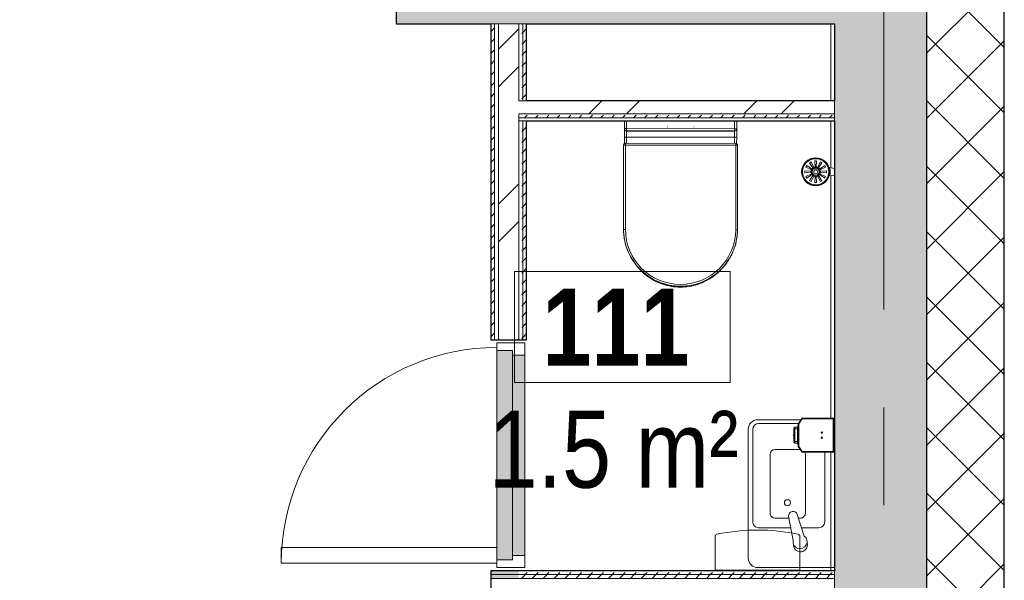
# Model space of a CAD drawing. Header units: millimetres. Extents: x -2180 to 91692, y -6418 to 21859.
# Tile 118 of 256: x 33195 to 36392, y 5367 to 7186. Entities that reach past the tile are written whole.
import ezdxf

# ---------------------------------------------------------------- set-up
doc = ezdxf.new("R2010")
doc.units = ezdxf.units.MM
doc.linetypes.add('Grid Line 1_2_', pattern=[2222.5, 1270, -317.5, 317.5, -317.5])
for name, color, linetype, lineweight in [('_Beyond_', 7, 'Continuous', 9), ('Common Edges', 7, 'Continuous', 9), ('Cut Pattern-3', 7, 'Continuous', 9), ('Doors', 7, 'Continuous', 9), ('Doors-2', 7, 'Continuous', 18), ('Generic Models', 7, 'Continuous', 9), ('Grids-1', 7, 'Grid Line 1_2_', 9), ('Plan Swing', 7, 'Continuous', 9), ('Room Tags', 7, 'Continuous', 9), ('Walls-1', 7, 'Continuous', 25)]:
    doc.layers.add(name, color=color, linetype=linetype, lineweight=lineweight)
for name, color, linetype, lineweight, true_color in [('_Beyond_-1', 7, 'Continuous', 9, 0xaaaaaa), ('Cut Pattern-1', 7, 'Continuous', 9, 0x787878), ('Cut Pattern-4', 9, 'Continuous', 9, 0x808080), ('Doors-3', 7, 'Continuous', 9, 0x646464), ('Plumbing Fixtures-1', 7, 'Continuous', 9, 0xaaaaaa)]:
    doc.layers.add(name, color=color, linetype=linetype, lineweight=lineweight, true_color=true_color)
doc.styles.add('Swis721 Cn BT', font='swissc.ttf', dxfattribs={"height": 250})
doc.styles.add('Swis721 Cn BT_B', font='swisscb.ttf', dxfattribs={"height": 250})
pattern_1 = [(45, (0, 0), (0, 35.355339), [25, -25])]
pattern_2 = [(45, (0, 0), (-251.447, 251.447), []), (45, (0, 381), (-251.447, 251.447), [])]

# ---------------------------------------------------------------- blocks, each defined once
blk = doc.blocks.new('WC seinal - Tüüp 1-V110-1 Korruse  plaan')
at = {"layer": '_Beyond_-1'}
for p, q in [((-59.9, 386), (-60.2, 111.6)), ((-60.2, 111.6), (-59.9, 386)), ((-54.2, 111.6), (-53.9, 385.9)), ((304.1, 385.5), (303.8, 111.2)), ((309.8, 111.2), (310.1, 385.5)), ((310.1, 385.5), (309.8, 111.2)), ((-54.2, 111.6), (-60.2, 111.6)), ((-56.9, 106.9), (-57.1, 85.8)), ((-57.1, 85.8), (-56.9, 106.9)), ((-54.2, 105.6), (-54.2, 111.6)), ((303.8, 111.2), (-54.2, 111.6)), ((-54.2, 105.6), (303.8, 105.2)), ((-54.2, 105.6), (303.8, 105.2)), ((-49.9, 105.6), (-50.1, 85.7)), ((300.2, 85.4), (300.1, 105.2)), ((303.8, 111.2), (303.8, 105.2)), ((309.8, 111.2), (303.8, 111.2)), ((307.2, 85.5), (307, 106.6)), ((307, 106.6), (307.2, 85.5)), ((-57.2, 73), (-57.2, 66)), ((-57.1, 85.8), (-57.1, 81.3)), ((-56.8, 85.8), (-51.9, 85.7)), ((-51.9, 85.7), (-50.1, 85.7)), ((300.3, 65.5), (-50.3, 65.8)), ((-50.3, 64.9), (-50.3, 57.9)), ((300.3, 64.6), (-50.3, 64.9)), ((-50.1, 85.7), (300.2, 85.4)), ((300.2, 85.4), (303.7, 85.5)), ((300.3, 57.6), (300.3, 64.6)), ((303.7, 85.5), (305.1, 85.5)), ((305.1, 85.5), (306.9, 85.5)), ((307.2, 81), (307.2, 85.5)), ((307.3, 68.9), (307.3, 72.7)), ((307.3, 57.7), (307.3, 65.7)), ((-57.3, 58), (-57.5, 32.4)), ((-57.3, 58), (-57.5, 32.4)), ((-57.3, 63.2), (-57.3, 58)), ((-57.3, 58.9), (-57.3, 58)), ((-57.3, 58), (-57.3, 58.9)), ((-50.3, 57.9), (-57.3, 58)), ((-50.5, 32.4), (-50.3, 57.9)), ((125, 32.2), (-50.5, 32.4)), ((-50.3, 57.9), (300.3, 57.6)), ((307.3, 57.7), (300.3, 57.6)), ((300.3, 57.6), (300.5, 32.2)), ((307.3, 57.7), (307.3, 58.6)), ((307.3, 57.7), (307.3, 58.6)), ((307.5, 32.2), (307.3, 57.7)), ((307.5, 32.2), (307.3, 57.7))]:
    blk.add_line(p, q, dxfattribs=at)
at = {"layer": '_Beyond_-1', "flags": 128}
for points in [[(310.1, 385.5), (309.9, 392.9), (309.4, 400.3), (308.6, 407.6), (307.6, 415), (306.2, 422.2), (304.6, 429.4), (302.6, 436.6), (300.4, 443.6), (297.9, 450.6), (295.1, 457.5), (292, 464.2), (288.7, 470.8), (285.1, 477.3), (281.3, 483.6), (277.2, 489.8), (272.9, 495.8), (268.3, 501.6), (263.5, 507.2), (258.5, 512.7), (253.2, 517.9), (247.8, 522.9), (242.2, 527.7), (236.3, 532.3), (230.3, 536.6), (224.2, 540.7), (217.9, 544.5), (211.4, 548.1), (204.8, 551.4), (198, 554.5), (191.2, 557.2), (184.2, 559.7), (177.1, 562), (170, 563.9), (162.8, 565.6), (155.5, 566.9), (148.2, 568), (140.8, 568.8), (133.5, 569.3), (126.1, 569.4), (118.7, 569.3), (111.3, 568.9), (103.9, 568.2), (96.6, 567.2), (89.3, 565.9), (82.1, 564.4), (74.9, 562.5), (67.8, 560.3), (60.8, 557.9), (53.9, 555.2), (47.2, 552.2), (40.5, 549), (34, 545.5), (27.6, 541.7), (21.4, 537.7), (15.4, 533.4), (9.5, 528.9), (3.8, 524.1), (-1.6, 519.2), (-6.9, 514), (-12, 508.6), (-16.9, 503), (-21.5, 497.3), (-25.9, 491.3), (-30, 485.2), (-33.9, 478.9), (-37.6, 472.5), (-41, 465.9), (-44.1, 459.2), (-47, 452.4), (-49.5, 445.4), (-51.8, 438.4), (-53.9, 431.3), (-55.6, 424.1), (-57, 416.8), (-58.2, 409.5), (-59, 402.2), (-59.6, 394.8), (-59.9, 387.4), (-59.9, 386)], [(280.7, 483.1), (277.2, 488.8), (273.2, 494.8), (269, 500.6), (264.6, 506.3), (259.9, 511.8), (255, 517), (249.9, 522.1), (244.6, 527), (239.1, 531.7), (233.5, 536.1), (227.6, 540.3), (221.6, 544.3), (215.5, 548), (209.2, 551.5), (202.7, 554.7), (196.2, 557.7), (189.5, 560.4), (182.7, 562.8), (175.9, 565), (168.9, 566.9), (161.9, 568.5), (154.8, 569.8), (147.7, 570.8), (140.5, 571.6), (133.3, 572.1), (126.1, 572.2), (118.9, 572.1), (111.8, 571.7), (104.6, 571.1), (97.5, 570.1), (90.4, 568.8), (83.3, 567.3), (76.4, 565.5), (69.5, 563.4), (62.7, 561), (56, 558.4), (49.4, 555.5), (42.9, 552.3), (36.6, 548.9), (30.4, 545.2), (24.4, 541.3), (18.5, 537.1), (12.8, 532.7), (7.3, 528.1), (1.9, 523.3), (-3.2, 518.3), (-8.2, 513), (-12.9, 507.6), (-17.4, 502), (-21.7, 496.2), (-25.7, 490.2), (-28.6, 485.6)], [(-60.2, 111.6), (-60.2, 111.4), (-60.2, 111.2), (-60.2, 110.9), (-60.1, 110.7), (-60.1, 110.4), (-60.1, 110.2), (-60, 110), (-59.9, 109.8), (-59.8, 109.5), (-59.8, 109.3), (-59.7, 109.1), (-59.5, 108.9), (-59.4, 108.7), (-59.3, 108.5), (-59.2, 108.3), (-59, 108.1), (-58.9, 107.9), (-58.7, 107.7), (-58.6, 107.5), (-58.4, 107.3), (-58.2, 107.2), (-58.1, 107), (-57.9, 106.9), (-57.7, 106.7), (-57.5, 106.6), (-57.3, 106.5), (-57.1, 106.3), (-56.8, 106.2), (-56.6, 106.1), (-56.4, 106), (-56.2, 106), (-56, 105.9), (-55.7, 105.8), (-55.5, 105.8), (-55.2, 105.7), (-55, 105.7), (-54.8, 105.7), (-54.5, 105.6), (-54.3, 105.6), (-54.2, 105.6)], [(-58.7, 107.7), (-59.3, 108.5), (-59.8, 109.4), (-60.1, 110.5), (-60.2, 111.6)], [(-60.1, 110.4), (-59.6, 109), (-58, 107)], [(-54.2, 105.6), (-55.3, 105.7), (-56.2, 106), (-57.1, 106.4), (-58, 107)], [(-56.8, 106.6), (-56.4, 106.2), (-55.9, 105.9), (-55.3, 105.7), (-54.2, 105.6)], [(303.8, 105.2), (304, 105.2), (304.2, 105.2), (304.5, 105.2), (304.7, 105.3), (304.9, 105.3), (305.2, 105.4), (305.4, 105.4), (305.6, 105.5), (305.9, 105.6), (306.1, 105.7), (306.3, 105.8), (306.5, 105.9), (306.7, 106), (306.9, 106.1), (307.1, 106.2), (307.3, 106.4), (307.5, 106.5), (307.7, 106.7), (307.9, 106.8), (308.1, 107), (308.2, 107.2), (308.4, 107.4), (308.5, 107.5), (308.7, 107.7), (308.8, 107.9), (308.9, 108.1), (309, 108.3), (309.2, 108.6), (309.3, 108.8), (309.3, 109), (309.4, 109.2), (309.5, 109.5), (309.6, 109.7), (309.6, 109.9), (309.7, 110.2), (309.7, 110.4), (309.7, 110.6), (309.8, 110.9), (309.8, 111.1), (309.8, 111.2)], [(307.5, 106.5), (306.7, 105.9), (305.7, 105.5), (304.8, 105.3), (303.8, 105.2)], [(303.8, 105.2), (304.8, 105.3), (305.4, 105.5), (305.9, 105.8), (306.3, 106.2)], [(307.5, 106.5), (308.5, 107.5), (309.4, 109.1), (309.6, 109.7)], [(309.8, 111.2), (309.6, 110), (309.3, 109), (308.9, 108), (308.3, 107.2)], [(-50.5, 32.4), (-55.4, 32.4), (-57.5, 32.4)], [(82.4, 52.2), (82.1, 52.2), (81.8, 52.3), (81.5, 52.3), (81.2, 52.3)], [(168.6, 52.2), (168.3, 52.2), (168, 52.2), (167.8, 52.1)]]:
    blk.add_lwpolyline(points, dxfattribs=at)
at = {"layer": '_Beyond_-1'}
for centre, radius, start, end in [((125.1, 384.4), 185, 0.3254, 179.5303), ((125.1, 384.4), 179, 0.332, 179.5237), ((125.3, 392.2), 180, 43.4096, 136.1513), ((-54.2, 111.6), 6, 179.9282, 269.9282), ((303.8, 111.2), 6, 269.9282, 359.9282)]:
    blk.add_arc(centre, radius, start, end, dxfattribs=at)
for centre, major_axis, ratio, start_param, end_param in [((-58.2, 111.6), (-2, 0), 0.83812, 0, 0.523599), ((307.8, 111.2), (-2, 0), 0.83812, 2.617994, 3.141593), ((-50.3, 58.8), (-7, 0.05), 0.996195, 4.719307, 6.283185), ((-50.3, 57.9), (-7, 0.05), 0.996195, 4.719307, 6.283185), ((300.3, 58.5), (7, 0.04), 0.996195, 0, 1.56389), ((300.3, 57.6), (7, 0.04), 0.996195, 0, 1.56389)]:
    blk.add_ellipse(centre, major_axis=major_axis, ratio=ratio, start_param=start_param, end_param=end_param, dxfattribs=at)
for points in [[(-53.9, 385.9), (-54.7, 385.9), (-56.2, 385.9), (-58.2, 386), (-59.6, 386), (-59.9, 386), (-59.9, 386)], [(304.1, 385.5), (304.9, 385.5), (306.5, 385.5), (307.8, 385.5), (308.3, 385.5)]]:
    blk.add_open_spline(points, degree=3, dxfattribs=at)
for points, knots in [([(308.3, 385.5), (308.9, 385.5), (309.8, 385.5), (310.1, 385.5), (310.1, 385.5)], [0.5000044, 0.5000044, 0.5000044, 0.5000044, 0.75, 1, 1, 1, 1]), ([(-57.3, 58.9), (-57.3, 59.2), (-57.3, 61.4), (-57.2, 68.3), (-57.2, 76.9), (-57.1, 82.8), (-57.1, 85.8)], [-1, -1, -1, -1, -0.722222, -0.444444, -0.222222, 0, 0, 0, 0]), ([(-50.3, 65.8), (-50.3, 66), (-50.3, 67.1), (-50.2, 71.1), (-50.2, 77.5), (-50.1, 83), (-50.1, 85.7)], [0, 0, 0, 0, 0.222222, 0.444444, 0.722222, 1, 1, 1, 1]), ([(300.2, 85.4), (300.2, 84.3), (300.2, 82.1), (300.2, 77.9), (300.3, 73), (300.3, 67.7), (300.3, 65.8), (300.3, 65.5)], [0, 0, 0, 0, 0.111111, 0.222222, 0.444444, 0.666667, 1, 1, 1, 1]), ([(307.2, 85.5), (307.2, 81.8), (307.2, 74.3), (307.3, 65.7), (307.3, 60.3), (307.3, 58.8), (307.3, 58.6)], [-1, -1, -1, -1, -0.7222222, -0.4444444, -0.2222222, 0, 0, 0, 0])]:
    blk.add_open_spline(points, degree=3, knots=knots, dxfattribs=at)
blk = doc.blocks.new('SMA_Pro A allas 28x48cm - SA-00 - Laufen Pro 480 _ Oras Saga PAREMPOOLNE KÄSIDUŠŠIGA-1214331-1 Korruse  plaan')
at = {"layer": '_Beyond_-1'}
for p, q in [((-115, -152.5), (-115, -150)), ((365, -150), (365, -400)), ((216.2, -182.1), (-10, -182.1)), ((235.5, -257.1), (235.5, -201.4)), ((-2.7, -244.6), (187.9, -244.6)), ((192, -271.3), (262.5, -248.4)), ((-115, -400), (-115, -259.2)), ((-103.1, -267.5), (-103.1, -396.4)), ((-18.9, -343.3), (-18.9, -261.9)), ((277.1, -284.9), (197.7, -299.2)), ((204.1, -267.3), (204.1, -260.8)), ((204.1, -343.3), (204.1, -298)), ((235.5, -396.4), (235.5, -292.4)), ((187.9, -359.5), (-2.9, -359.5)), ((335, -430), (-85, -430)), ((-83.8, -415.7), (216.2, -415.7))]:
    blk.add_line(p, q, dxfattribs=at)
for centre, radius, start, end in [((216.2, -201.4), 19.3, 360, 90), ((-2.7, -260.8), 16.2, 90.0005, 118.7443), ((187.9, -260.8), 16.2, 0, 90.0005), ((154.4, -302.8), 10, 0, 180), ((154.4, -302.8), 10, 180, 0), ((-2.7, -343.3), 16.2, 180, 269.3727), ((187.9, -343.3), 16.2, 269.9992, 0), ((-85, -400), 30, 180, 270), ((-83.8, -396.4), 19.3, 180, 270), ((216.2, -396.4), 19.3, 270, 360), ((335, -400), 30, 270, 0)]:
    blk.add_arc(centre, radius, start, end, dxfattribs=at)
for centre, major_axis, ratio, start_param, end_param in [((281, -262.1), (-8.2, 21.7), 0.974907, 2.6012, 6.865567), ((290.9, -261), (-5.7, 22.1), 0.993539, 4.072829, 6.340617), ((196.4, -285), (-5.1, 13.4), 0.974907, 6.237005, 9.14692), ((290.9, -261), (-5.7, 22.1), 0.993539, 2.817103, 4.072829)]:
    blk.add_ellipse(centre, major_axis=major_axis, ratio=ratio, start_param=start_param, end_param=end_param, dxfattribs=at)
blk = doc.blocks.new('SMA_D01_ 1-poolne - SU-P-04 - 750x2100-1929738-1 Korruse  plaan')
at = {"layer": 'Doors-3'}
for points in [[(325, 52), (-325, 52), (-325, 12), (325, 12)], [(340, -38), (340, 12), (-340, 12), (-340, -38), (308.7, -38)]]:
    blk.add_hatch(color=256, dxfattribs=at).paths.add_polyline_path(points, flags=0)
at = {"layer": 'Doors'}
for p, q in [((-325, 52), (325, 52)), ((325, 12), (-325, 12)), ((-340, -38), (300, -38))]:
    blk.add_line(p, q, dxfattribs=at)
at = {"layer": 'Doors-2'}
for p, q in [((-365, -38), (-365, 52)), ((-365, 52), (-325, 52)), ((-325, 52), (-325, 12)), ((325, 12), (325, 52)), ((325, 52), (365, 52)), ((365, 52), (365, -38)), ((-340, 12), (-340, -38)), ((-325, 12), (-340, 12)), ((340, 12), (325, 12)), ((340, -38), (340, 12)), ((-340, -38), (-365, -38)), ((300, -38), (350, -38)), ((300, -738), (300, -38)), ((350, -38), (350, -738)), ((365, -38), (350, -38)), ((350, -738), (300, -738))]:
    blk.add_line(p, q, dxfattribs=at)
at = {"layer": 'Plan Swing'}
blk.add_arc((350, -38), 700, 180, 270, dxfattribs=at)
blk = doc.blocks.new('Mediclinics_Steel paper towel CZ folds dispenser_DT0106x - DT0106C-V123-1 Korruse  plaan')
at = {"layer": 'Generic Models'}
for p, q in [((35453, 5509.2), (35453, 5401.8)), ((35728.1, 5509.2), (35728.1, 5401.8)), ((35590.5, 5399.8), (35455, 5399.8)), ((35590.5, 5399.8), (35726.1, 5399.8))]:
    blk.add_line(p, q, dxfattribs=at)
for centre, radius, start, end in [((35460, 5509.2), 7, 101.8922, 180), ((35590.6, 4889.2), 640.5, 90.0044, 101.8922), ((35590.5, 4889.2), 640.5, 78.1078, 89.9956), ((35721.1, 5509.2), 7, 0, 78.1078), ((35455, 5401.8), 2, 180, 270), ((35726.1, 5401.8), 2, 270, 0)]:
    blk.add_arc(centre, radius, start, end, dxfattribs=at)
blk = doc.blocks.new('Mediclinics_Liquid soap dispenser_DJ0031x - DJ0031-1389352-1 Korruse  plaan')
at = {"layer": '_Beyond_'}
for p, q in [((26802.7, 7135), (26790.2, 7117.1)), ((26790.5, 7117.1), (26802.9, 7134.7)), ((26803.6, 7133.2), (26792, 7116.6)), ((26803.6, 7133.2), (26792, 7116.6)), ((26905.9, 7135), (26802.7, 7135)), ((26802.7, 7135), (26802.9, 7134.7)), ((26802.9, 7134.7), (26905.7, 7134.7)), ((26904.2, 7133.2), (26803.6, 7133.2)), ((26904.2, 7133.2), (26803.6, 7133.2)), ((26904.2, 7026.8), (26904.2, 7133.2)), ((26904.2, 7026.8), (26904.2, 7133.2)), ((26905.9, 7135), (26905.7, 7134.7)), ((26905.7, 7134.7), (26905.7, 7025.3)), ((26905.9, 7025), (26905.9, 7135)), ((26778.9, 7101.5), (26776.2, 7101.5)), ((26776.2, 7061.2), (26776.2, 7098.8)), ((26776.2, 7098.8), (26776.2, 7098.8)), ((26776.2, 7098.8), (26776.2, 7061.2)), ((26776.2, 7098.8), (26776.2, 7098.8)), ((26790.2, 7105.6), (26778.9, 7105.6)), ((26778.9, 7105.6), (26778.9, 7100.7)), ((26778.9, 7100.7), (26778.9, 7059.3)), ((26788.5, 7100.7), (26778.9, 7100.7)), ((26789.5, 7110.1), (26788.5, 7107.6)), ((26788.5, 7106.9), (26788.5, 7101.6)), ((26788.5, 7106), (26788.5, 7103.7)), ((26788.5, 7101.6), (26788.5, 7058.4)), ((26789.3, 7105.6), (26789.3, 7103.4)), ((26790.5, 7110.1), (26789.5, 7110.1)), ((26789.5, 7106.2), (26789.5, 7102.6)), ((26789.5, 7102.6), (26789.5, 7057.4)), ((26790.5, 7102.6), (26789.5, 7102.6)), ((26790.2, 7117.1), (26790.5, 7117.1)), ((26790.2, 7117.1), (26790.2, 7042.9)), ((26790.5, 7042.9), (26790.5, 7117.1)), ((26792, 7116.6), (26792, 7043.4)), ((26792, 7116.6), (26792, 7043.4)), ((26908.4, 7114.4), (26905.2, 7116.7)), ((26908.4, 7120.1), (26905.9, 7121.8)), ((26905.1, 7093.3), (26908.4, 7095.6)), ((26908.4, 7064.4), (26905.1, 7066.7)), ((26908.4, 7089.4), (26905.9, 7091.1)), ((26905.9, 7068.9), (26908.4, 7070.6)), ((26776.2, 7061.2), (26776.2, 7061.2)), ((26776.2, 7061.2), (26776.2, 7061.2)), ((26776.2, 7058.5), (26778.9, 7058.5)), ((26778.9, 7059.3), (26788.5, 7059.3)), ((26778.9, 7059.3), (26778.9, 7054.4)), ((26778.9, 7054.4), (26790.2, 7054.4)), ((26788.5, 7053.1), (26788.5, 7058.4)), ((26788.5, 7056.3), (26788.5, 7054)), ((26788.5, 7052.4), (26789.5, 7049.9)), ((26789.3, 7056.6), (26789.3, 7054.4)), ((26789.5, 7057.4), (26790.5, 7057.4)), ((26789.5, 7057.4), (26789.5, 7053.8)), ((26789.5, 7049.9), (26790.5, 7049.9)), ((26790.2, 7042.9), (26790.5, 7042.9)), ((26790.2, 7042.9), (26802.7, 7025)), ((26802.9, 7025.3), (26790.5, 7042.9)), ((26792, 7043.4), (26803.6, 7026.8)), ((26792, 7043.4), (26803.6, 7026.8)), ((26905.2, 7043.4), (26908.4, 7045.6)), ((26905.9, 7038.2), (26908.4, 7039.9)), ((26802.7, 7025), (26802.9, 7025.3)), ((26905.9, 7025), (26802.7, 7025)), ((26905.7, 7025.3), (26802.9, 7025.3)), ((26803.6, 7026.8), (26904.2, 7026.8)), ((26803.6, 7026.8), (26904.2, 7026.8)), ((26905.7, 7025.3), (26905.9, 7025))]:
    blk.add_line(p, q, dxfattribs=at)
at = {"layer": '_Beyond_', "flags": 128}
for points in [[(26776.2, 7101.5), (26776.2, 7101.7), (26776.2, 7101.9), (26776.2, 7102.1), (26776.3, 7102.2), (26776.3, 7102.4), (26776.3, 7102.6), (26776.4, 7102.8), (26776.5, 7102.9), (26776.5, 7103.1), (26776.6, 7103.3), (26776.7, 7103.4), (26776.7, 7103.6), (26776.8, 7103.8), (26776.9, 7103.9), (26777, 7104.1), (26777.1, 7104.2), (26777.3, 7104.4), (26777.4, 7104.5), (26777.5, 7104.6), (26777.6, 7104.8), (26777.8, 7104.9), (26777.9, 7105), (26778.1, 7105.1), (26778.2, 7105.2), (26778.4, 7105.3), (26778.5, 7105.4), (26778.7, 7105.5), (26778.8, 7105.6), (26778.9, 7105.6)], [(26775.9, 7093.2), (26775.7, 7085.4), (26775.5, 7081.4), (26775.5, 7080)], [(26775.9, 7091.2), (26775.7, 7084.3), (26775.5, 7081), (26775.5, 7080)], [(26775.9, 7068.8), (26775.7, 7075.7), (26775.5, 7079), (26775.5, 7080)], [(26776.2, 7080), (26775.8, 7080), (26775.6, 7080), (26775.5, 7080), (26775.6, 7080), (26775.8, 7080), (26776.2, 7080)], [(26776.2, 7080), (26775.8, 7080), (26775.6, 7080), (26775.5, 7080), (26775.6, 7080), (26775.8, 7080), (26776.2, 7080)], [(26775.9, 7066.8), (26775.7, 7074.6), (26775.5, 7078.6), (26775.5, 7080)], [(26776.2, 7080), (26775.8, 7080), (26775.6, 7080), (26775.5, 7080), (26775.6, 7080), (26775.8, 7080), (26776.2, 7080)], [(26776.2, 7080), (26775.8, 7080), (26775.6, 7080), (26775.5, 7080), (26775.6, 7080), (26775.8, 7080), (26776.2, 7080)], [(26776.2, 7093.3), (26776.1, 7093.3), (26776, 7093.3), (26776, 7093.3), (26775.9, 7093.2), (26775.9, 7093.2)], [(26775.9, 7093.2), (26775.9, 7093.2), (26776, 7093.1), (26776, 7093.1), (26776.1, 7093.1), (26776.2, 7093.1)], [(26776.2, 7091.3), (26776.1, 7091.3), (26776, 7091.3), (26776, 7091.3), (26775.9, 7091.2), (26775.9, 7091.2)], [(26775.9, 7091.2), (26775.9, 7091.1), (26776, 7091.1), (26776, 7091.1), (26776.1, 7091.1), (26776.2, 7091)], [(26776.2, 7069), (26776.1, 7068.9), (26776, 7068.9), (26776, 7068.9), (26775.9, 7068.9), (26775.9, 7068.8)], [(26775.9, 7068.8), (26775.9, 7068.8), (26776, 7068.7), (26776, 7068.7), (26776.1, 7068.7), (26776.2, 7068.7)], [(26776.2, 7066.9), (26776.1, 7066.9), (26776, 7066.9), (26776, 7066.9), (26775.9, 7066.8), (26775.9, 7066.8)], [(26775.9, 7066.8), (26775.9, 7066.8), (26776, 7066.7), (26776, 7066.7), (26776.1, 7066.7), (26776.2, 7066.7)], [(26778.9, 7054.4), (26778.7, 7054.5), (26778.6, 7054.6), (26778.4, 7054.6), (26778.3, 7054.7), (26778.1, 7054.8), (26778, 7055), (26777.8, 7055.1), (26777.7, 7055.2), (26777.6, 7055.3), (26777.4, 7055.4), (26777.3, 7055.6), (26777.2, 7055.7), (26777.1, 7055.9), (26777, 7056), (26776.9, 7056.2), (26776.8, 7056.3), (26776.7, 7056.5), (26776.6, 7056.7), (26776.5, 7056.8), (26776.5, 7057), (26776.4, 7057.2), (26776.4, 7057.3), (26776.3, 7057.5), (26776.3, 7057.7), (26776.3, 7057.9), (26776.2, 7058.1), (26776.2, 7058.2), (26776.2, 7058.4), (26776.2, 7058.5)]]:
    blk.add_lwpolyline(points, dxfattribs=at)
at = {"layer": '_Beyond_'}
for centre, radius, start, end in [((26804.4, 7131.7), 3, 117.5122, 131.1894), ((26793.5, 7116.1), 3, 168.2956, 179.9433), ((26867, 7088.5), 2.25, 90, 270), ((26867, 7071.5), 2.25, 90, 270), ((26867, 7088.5), 2.25, 270, 90), ((26867, 7071.5), 2.25, 270, 90), ((26793.5, 7043.9), 3, 180.0567, 191.7008), ((26804.4, 7028.3), 3, 228.8044, 242.492)]:
    blk.add_arc(centre, radius, start, end, dxfattribs=at)
blk.add_ellipse((26806.4, 7182.9), major_axis=(0, 133.6), ratio=0.367595, start_param=2.769734, end_param=2.791289, dxfattribs=at)
for points, knots in [([(26802.9, 7134.7), (26802.9, 7134.7), (26802.9, 7134.7), (26803, 7134.5), (26803.1, 7134.3), (26803.2, 7134.1), (26803.3, 7133.9), (26803.4, 7133.6), (26803.6, 7133.4), (26803.6, 7133.2)], [0, 0, 0, 0, 0.166667, 0.333333, 0.5, 0.583333, 0.666667, 0.833333, 1, 1, 1, 1]), ([(26905.7, 7134.7), (26905.7, 7134.7), (26905.6, 7134.7), (26905.5, 7134.6), (26905.5, 7134.5), (26905.3, 7134.4), (26905.2, 7134.3), (26905.1, 7134.1), (26904.9, 7134), (26904.7, 7133.8), (26904.5, 7133.6), (26904.3, 7133.4), (26904.2, 7133.2)], [0, 0, 0, 0, 0.166667, 0.25, 0.333333, 0.416667, 0.5, 0.583333, 0.666667, 0.75, 0.833333, 1, 1, 1, 1]), ([(26778.9, 7100.7), (26778.6, 7100.6), (26777.9, 7100.5), (26777.3, 7100.2), (26776.8, 7099.9), (26776.6, 7099.7), (26776.3, 7099.3), (26776.2, 7099), (26776.2, 7098.8)], [0, 0, 0, 0, 0.2, 0.4, 0.55, 0.625, 0.7, 1, 1, 1, 1]), ([(26790.5, 7117.1), (26790.5, 7117.1), (26790.6, 7117), (26790.9, 7116.9), (26791.2, 7116.8), (26791.6, 7116.7), (26791.9, 7116.6), (26792, 7116.6)], [0, 0, 0, 0, 0.333333, 0.5, 0.666667, 0.833333, 1, 1, 1, 1]), ([(26790.5, 7042.9), (26790.5, 7042.9), (26790.6, 7043), (26790.9, 7043.1), (26791.2, 7043.2), (26791.6, 7043.3), (26791.9, 7043.4), (26792, 7043.4)], [0, 0, 0, 0, 0.333333, 0.5, 0.666667, 0.833333, 1, 1, 1, 1]), ([(26802.9, 7025.3), (26802.9, 7025.3), (26802.9, 7025.3), (26803, 7025.5), (26803.1, 7025.7), (26803.2, 7025.9), (26803.3, 7026.1), (26803.4, 7026.4), (26803.6, 7026.6), (26803.6, 7026.8)], [0, 0, 0, 0, 0.166667, 0.333333, 0.5, 0.583333, 0.666667, 0.833333, 1, 1, 1, 1]), ([(26904.2, 7026.8), (26904.3, 7026.6), (26904.5, 7026.4), (26904.7, 7026.2), (26904.9, 7026), (26905.1, 7025.9), (26905.2, 7025.7), (26905.3, 7025.6), (26905.5, 7025.5), (26905.5, 7025.4), (26905.6, 7025.3), (26905.7, 7025.3), (26905.7, 7025.3)], [-1, -1, -1, -1, -0.833333, -0.75, -0.666667, -0.583333, -0.5, -0.416667, -0.333333, -0.25, -0.166667, 0, 0, 0, 0])]:
    blk.add_open_spline(points, degree=3, knots=knots, dxfattribs=at)
for points in [[(26789.5, 7102.6), (26789.3, 7102.4), (26789, 7102.1), (26788.7, 7101.8), (26788.5, 7101.6)], [(26776.2, 7061.2), (26776.2, 7061.1), (26776.3, 7060.7), (26776.6, 7060.3), (26777.2, 7059.9), (26777.9, 7059.5), (26778.6, 7059.4), (26778.9, 7059.3)]]:
    blk.add_open_spline(points, degree=3, dxfattribs=at)
blk = doc.blocks.new('4048P Wall mounted toilet brush set polished stainless steel_ENG - Type 1-1910691-1 Korruse  plaan')
at = {"layer": '_Beyond_'}
for p, q in [((96, 231.3), (93, 226.3)), ((93, 226.3), (111.1, 217.5)), ((112.6, 220.1), (96, 231.3)), ((109.9, 243.1), (104.7, 240.5)), ((104.7, 240.5), (116.1, 223.6)), ((118.7, 225.1), (109.9, 243.1)), ((127.9, 246.4), (121.7, 246.4)), ((121.7, 246.4), (123.4, 226.5)), ((126.5, 226.4), (127.9, 246.4)), ((140.1, 243.2), (131.3, 225.1)), ((133.8, 223.7), (145.1, 240.4)), ((154.3, 231.4), (137.4, 220.1)), ((138.8, 217.5), (156.8, 226.3)), ((145.1, 240.4), (140.1, 243.2)), ((156.8, 226.3), (154.3, 231.4)), ((109.9, 212.7), (89.7, 214.1)), ((89.7, 214.1), (89.7, 208.3)), ((89.7, 208.3), (109.9, 209.7)), ((111.2, 204.9), (93, 196.1)), ((93, 196.1), (96, 191.1)), ((96, 191.1), (112.7, 202.4)), ((116.2, 198.9), (105, 182.3)), ((110, 179.4), (118.6, 197.3)), ((123.5, 196.1), (122.1, 176.1)), ((127.9, 176.1), (126.5, 196.1)), ((131.3, 197.3), (140.1, 179.3)), ((145.1, 182.1), (133.9, 198.8)), ((137.4, 202.4), (154, 191.2)), ((157.1, 196.1), (139, 204.9)), ((160.3, 214.3), (140.1, 212.7)), ((140.1, 209.8), (160.3, 208.3)), ((154, 191.2), (157.1, 196.1)), ((160.3, 208.3), (160.3, 214.3)), ((105, 182.3), (110, 179.4)), ((114.4, 150), (111.6, 165.9)), ((122.1, 176.1), (127.9, 176.1)), ((138.4, 165.9), (135.6, 150)), ((140.1, 179.3), (145.1, 182.1))]:
    blk.add_line(p, q, dxfattribs=at)
at = {"layer": '_Beyond_', "flags": 128}
for points in [[(111.6, 165.9), (118.2, 164.4), (125, 163.9)], [(125, 163.9), (131.8, 164.4), (138.4, 165.9)]]:
    blk.add_lwpolyline(points, dxfattribs=at)
at = {"layer": '_Beyond_'}
for centre, radius, start, end in [((125, 211.2), 45.6, 90, 270), ((125, 211.2), 45.6, 270, 90), ((125, 211.2), 44.3, 90, 270), ((125, 211.2), 42.5, 90, 270), ((125, 211.2), 15.3, 90, 270), ((125, 211.2), 14.1, 90, 270), ((128.8, 198.8), 28.2, 100.9981, 111.0019), ((125, 211.2), 44.3, 270, 90), ((125, 211.2), 42.5, 270, 90), ((125, 211.2), 15.3, 270, 90), ((125, 211.2), 14.1, 270, 90), ((123.1, 205.9), 20.8, 66.9975, 80.7062), ((120, 212.8), 10, 151.7717, 180.2283), ((124.5, 211.1), 14.7, 185.2553, 204.7447), ((126.6, 209.6), 17.5, 126.8105, 143.1895), ((124.6, 210.8), 14.6, 215.2605, 234.7395), ((125, 211.2), 11.3, 90, 270), ((125, 211.2), 6.46, 0, 180), ((125, 211.2), 6.46, 180, 360), ((125.9, 216), 20.1, 248.6806, 263.1249), ((125, 211.2), 11.3, 270, 90), ((123.6, 218.2), 22.2, 277.5483, 290.4517), ((119.6, 205.9), 22.7, 38.5402, 51.4598), ((123.6, 212.6), 17.2, 306.6073, 323.3927), ((130.2, 212.6), 9.92, 0.3295, 29.6705), ((128.2, 209.9), 11.9, 334.902, 359.098)]:
    blk.add_arc(centre, radius, start, end, dxfattribs=at)
blk = doc.blocks.new('1_0 Room Tag - 2_5mm Nr - m²-411648-1 Korruse  plaan')
at = {"layer": 'Room Tags'}
for p, q in [((3.5, 3.78), (-3.5, 3.78)), ((-3.5, 3.78), (-3.5, 0.18)), ((3.5, 3.78), (3.5, 0.18)), ((3.5, 0.18), (-3.5, 0.18))]:
    blk.add_line(p, q, dxfattribs=at)

msp = doc.modelspace()

# ---------------------------------------------------------------- hatches: boundary and pattern name
at = {"layer": 'Cut Pattern-1'}
h = msp.add_hatch(color=256, dxfattribs=at)
h.paths.add_polyline_path([(34749.5, 7172.8), (35840.5, 7172.8), (35840.5, 7522.8), (34416.8, 7522.8), (34416.8, 7172.8), (34737, 7172.8)], flags=0)
h.paths.add_polyline_path([(30505.6, 7172.8), (31385.6, 7172.8), (31385.6, 7522.8), (30505.6, 7522.8), (30505.6, 7404.1)], flags=0)
msp.add_hatch(color=256, dxfattribs=at).paths.add_polyline_path([(35858.5, -363.6), (36140.5, -363.6), (36140.5, 7522.8), (35840.5, 7522.8), (35840.5, -363.6)], flags=0)
h = msp.add_hatch(dxfattribs=at)
h.set_pattern_fill('FP_3', color=256, style=0, pattern_type=2)
h.set_pattern_definition(pattern_2)
h.paths.add_polyline_path([(34749.5, 6147.6), (34815.5, 6147.6), (34815.5, 7172.8), (34749.5, 7172.8), (34749.5, 6764.4)], flags=0)
h = msp.add_hatch(dxfattribs=at)
h.set_pattern_fill('FP_3', color=256, style=0, pattern_type=2)
h.set_pattern_definition(pattern_2)
h.paths.add_polyline_path([(35828.8, 6880.8), (35840.5, 6880.8), (35840.5, 6922.8), (34815.5, 6922.8), (34815.5, 6880.8), (35547.7, 6880.8)], flags=0)
at = {"layer": 'Cut Pattern-3'}
h = msp.add_hatch(dxfattribs=at)
h.set_pattern_fill('FP_1', color=256, style=0, pattern_type=2)
h.set_pattern_definition(pattern_1)
h.paths.add_polyline_path([(34737, 6147.6), (34737, 7172.8), (34724.5, 7172.8), (34724.5, 6147.6)], flags=0)
h = msp.add_hatch(dxfattribs=at)
h.set_pattern_fill('FP_1', color=256, style=0, pattern_type=2)
h.set_pattern_definition(pattern_1)
h.paths.add_polyline_path([(34828, 6147.6), (34828, 6858.3), (34815.5, 6858.3), (34815.5, 6147.6)], flags=0)
h.paths.add_polyline_path([(34821.5, 6922.8), (34828, 6922.8), (34828, 7172.8), (34815.5, 7172.8), (34815.5, 6922.8)], flags=0)
h = msp.add_hatch(dxfattribs=at)
h.set_pattern_fill('FP_1', color=256, style=0, pattern_type=2)
h.set_pattern_definition(pattern_1)
h.paths.add_polyline_path([(34840.5, 6147.6), (34840.5, 6858.3), (34828.1, 6858.1), (34828, 6147.6)], flags=0)
h.paths.add_polyline_path([(34828, 6922.8), (34840.5, 6922.8), (34840.5, 7172.8), (34828, 7172.8)], flags=0)
h = msp.add_hatch(dxfattribs=at)
h.set_pattern_fill('FP_1', color=256, style=0, pattern_type=2)
h.set_pattern_definition(pattern_1)
h.paths.add_polyline_path([(35236.9, 6868.3), (35840.5, 6868.3), (35840.5, 6880.8), (34815.5, 6880.8), (34816.5, 6868.3), (35081.4, 6868.3)], flags=0)
h = msp.add_hatch(dxfattribs=at)
h.set_pattern_fill('FP_1', color=256, style=0, pattern_type=2)
h.set_pattern_definition(pattern_1)
h.paths.add_polyline_path([(34744.5, 5372.6), (34815.5, 5372.6), (34815.5, 5385.1), (34724.5, 5385.1), (34724.5, 5372.6)], flags=0)
h.paths.add_polyline_path([(30298.7, 5372.6), (30298.7, 5385.1), (30273.7, 5385.1), (30273.7, 5372.6), (30286.2, 5372.6)], flags=0)
h.paths.add_polyline_path([(32981.4, 5372.6), (33100.9, 5372.6), (33100.9, 5385.1), (32956.9, 5385.1), (32956.9, 5372.6)], flags=0)
h = msp.add_hatch(dxfattribs=at)
h.set_pattern_fill('FP_1', color=256, style=0, pattern_type=2)
h.set_pattern_definition(pattern_1)
h.paths.add_polyline_path([(34724.5, 5385.1), (34815.5, 5385.1), (34815.5, 5397.6), (34724.5, 5397.6)], flags=0)
h.paths.add_polyline_path([(30298.7, 5385.1), (30298.7, 5397.6), (30286.2, 5397.6), (30286.2, 5385.1)], flags=0)
h.paths.add_polyline_path([(32956.9, 5385.1), (33100.9, 5385.1), (33100.9, 5397.6), (32956.9, 5397.6)], flags=0)
h = msp.add_hatch(dxfattribs=at)
h.set_pattern_fill('FP_1', color=256, style=0, pattern_type=2)
h.set_pattern_definition(pattern_1)
h.paths.add_polyline_path([(35840.5, 5385.1), (35840.5, 5397.6), (34815.5, 5397.6), (34815.5, 5385.1), (35838.8, 5385.1)], flags=0)
h = msp.add_hatch(dxfattribs=at)
h.set_pattern_fill('FP_1', color=256, style=0, pattern_type=2)
h.set_pattern_definition(pattern_1)
h.paths.add_polyline_path([(34815.5, 5372.6), (35840.5, 5372.6), (35840.5, 5385.1), (34815.5, 5384.7)], flags=0)
at = {"layer": 'Cut Pattern-4'}
h = msp.add_hatch(dxfattribs=at)
h.set_pattern_fill('FP_2', color=256, style=0, pattern_type=2)
h.set_pattern_definition([(45, (0, 0), (-106.066, 106.066), []), (135, (0, 0), (-106.066, -106.066), [])])
h.paths.add_polyline_path([(36169.4, -363.6), (36390.5, -363.6), (36390.5, 7522.8), (36140.5, 7522.8), (36140.5, -363.6)], flags=0)

# ---------------------------------------------------------------- linework, layer by layer
at = {"layer": '_Beyond_'}
for p, q in [((35828.8, 6922.8), (35828.8, 7172.8)), ((35828.8, 6705.3), (35828.8, 6858.3)), ((35828.8, 5892.6), (35828.8, 6680.1)), ((35828.8, 5397.4), (35828.8, 5782.6))]:
    msp.add_line(p, q, dxfattribs=at)
at = {"layer": 'Common Edges'}
for p, q in [((36390.5, 7773.8), (36390.5, -614.6)), ((34840.5, 7172.8), (34724.5, 7172.8)), ((34737, 7172.8), (34737, 6147.6)), ((34749.5, 7172.8), (34749.5, 6147.6)), ((34815.5, 7172.8), (34815.5, 6922.8)), ((34828, 7172.8), (34828, 6922.8)), ((34815.5, 6922.8), (34840.5, 6922.8)), ((35840.5, 6858.3), (35840.5, 6922.8)), ((34815.5, 6880.8), (35840.5, 6880.8)), ((34815.5, 6880.8), (34815.5, 6147.6)), ((34815.5, 6868.3), (35840.5, 6868.3)), ((34840.5, 6858.3), (34815.5, 6858.3)), ((34828, 6858.3), (34828, 6147.6)), ((34724.5, 5385.1), (35840.5, 5385.1)), ((34724.5, 5372.6), (35840.5, 5372.6)), ((35840.5, 5228.6), (35840.5, 5397.6))]:
    msp.add_line(p, q, dxfattribs=at)
at = {"layer": 'Grids-1'}
msp.add_line((36000, 18627.8), (36000, 1154.9), dxfattribs=at)
at = {"layer": 'Walls-1'}
for p, q in [((36391.5, -614.6), (36391.5, 7773.8)), ((34416.8, 7522.8), (34416.8, 7172.8)), ((36140.5, -363.6), (36140.5, 7522.8)), ((34416.8, 7172.8), (34724.5, 7172.8)), ((34724.5, 7172.8), (34724.5, 6147.6)), ((34840.5, 7172.8), (35840.5, 7172.8)), ((34840.5, 6922.8), (34840.5, 7172.8)), ((35840.5, 7172.8), (35840.5, 6922.8)), ((35840.5, 6922.8), (34840.5, 6922.8)), ((34840.5, 6147.6), (34840.5, 6858.3)), ((34840.5, 6858.3), (35840.5, 6858.3)), ((35840.5, 6858.3), (35840.5, 5397.6)), ((34724.5, 6147.6), (34840.5, 6147.6)), ((35840.5, 5397.6), (34724.5, 5397.6)), ((34724.5, 5397.6), (34724.5, 5228.6))]:
    msp.add_line(p, q, dxfattribs=at)

# ---------------------------------------------------------------- block references
at = {"layer": 'Doors', "rotation": 269.9999999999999}
msp.add_blockref('SMA_D01_ 1-poolne - SU-P-04 - 750x2100-1929738-1 Korruse  plaan', (34782.5, 5772.6), dxfattribs=at)
at = {"layer": 'Generic Models', "rotation": 89.99999999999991}
msp.add_blockref('4048P Wall mounted toilet brush set polished stainless steel_ENG - Type 1-1910691-1 Korruse  plaan', (35990.5, 6567.7), dxfattribs=at)
at = {"layer": 'Generic Models'}
for name, p in [('Mediclinics_Liquid soap dispenser_DJ0031x - DJ0031-1389352-1 Korruse  plaan', (8932.1, -1242.4)), ('Mediclinics_Steel paper towel CZ folds dispenser_DT0106x - DT0106C-V123-1 Korruse  plaan', (0, 0))]:
    msp.add_blockref(name, p, dxfattribs=at)
at = {"layer": 'Plumbing Fixtures-1'}
for name, p, rotation in [('WC seinal - Tüüp 1-V110-1 Korruse  plaan', (35465.6, 6890.5), 180), ('SMA_Pro A allas 28x48cm - SA-00 - Laufen Pro 480 _ Oras Saga PAREMPOOLNE KÄSIDUŠŠIGA-1214331-1 Korruse  plaan', (35990.5, 5772.6), 269.9999999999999)]:
    msp.add_blockref(name, p, dxfattribs=dict(at, rotation=rotation))
at = {"layer": 'Room Tags', "xscale": 99.99999999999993, "yscale": 99.99999999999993, "zscale": 99.99999999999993}
msp.add_blockref('1_0 Room Tag - 2_5mm Nr - m²-411648-1 Korruse  plaan', (35151.8, 5991.1), dxfattribs=at)

# ---------------------------------------------------------------- texts
at = {"layer": 'Room Tags', "char_height": 250, "attachment_point": 1}
for s, insert, width, style in [('111', (34892.1, 6313.6), 625.316, 'Swis721 Cn BT_B'), ('1.5 m²', (34717.1, 5917.2), 1050.211, 'Swis721 Cn BT')]:
    msp.add_mtext(s, dxfattribs=dict(at, insert=insert, width=width, style=style))

doc.saveas('drawing.dxf')
